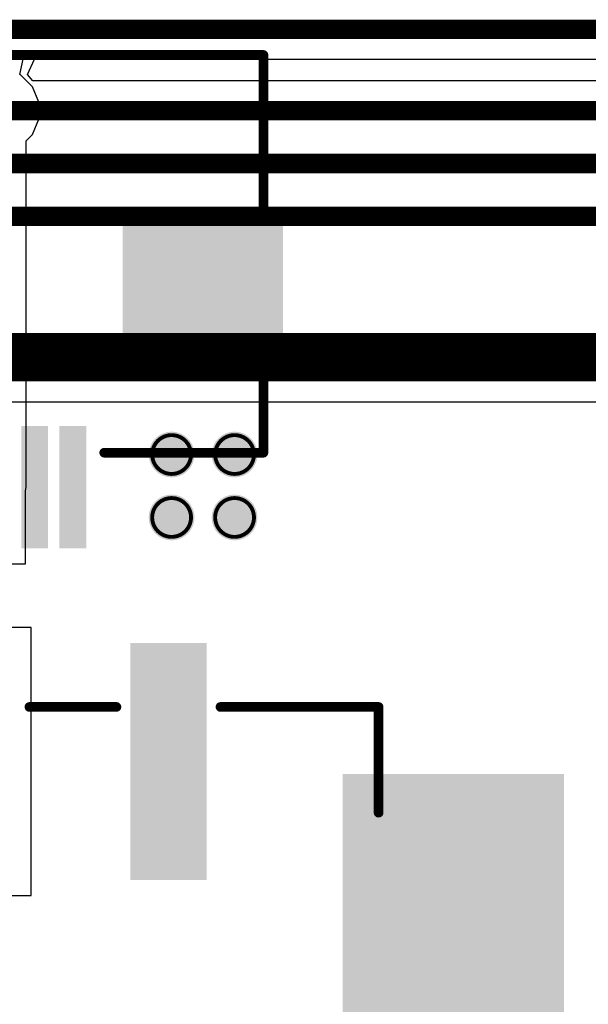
# Model space of a CAD drawing. Header units: inches. Extents: x -0.05 to 7.01, y -0.08 to 1.98.
# Tile 14 of 22: x 0.57 to 0.87, y 0.36 to 0.87. Entities that reach past the tile are written whole.
import ezdxf

# ---------------------------------------------------------------- set-up
doc = ezdxf.new("R2010")
doc.units = ezdxf.units.IN
doc.header["$MEASUREMENT"] = 0
for name, color, linetype in [('Board Outline', 216, 'Continuous'), ('Bottom Layer', 5, 'Continuous'), ('Drill Drawing', 1, 'Continuous'), ('Top Layer', 1, 'Continuous'), ('Top Overlay', 2, 'Continuous'), ('Top Paste', 8, 'Continuous'), ('Top Solder', 216, 'Continuous'), ('Via Holes', 16, 'Continuous')]:
    doc.layers.add(name, color=color, linetype=linetype)

# ---------------------------------------------------------------- blocks, each defined once
blk = doc.blocks.new('HX0_5_10P_XJH2_0_043_2')
at = {"layer": 'Top Layer'}
for points in [[(-0.0935, 0.08071), (-0.08366, 0.08071), (-0.08366, 0.02165), (-0.0935, 0.02165)], [(-0.07382, 0.08071), (-0.06398, 0.08071), (-0.06398, 0.02165), (-0.07382, 0.02165)], [(-0.05413, 0.08071), (-0.04429, 0.08071), (-0.04429, 0.02165), (-0.05413, 0.02165)], [(-0.03445, 0.08071), (-0.02461, 0.08071), (-0.02461, 0.02165), (-0.03445, 0.02165)], [(-0.01476, 0.08071), (-0.00492, 0.08071), (-0.00492, 0.02165), (-0.01476, 0.02165)], [(0.00492, 0.08071), (0.01476, 0.08071), (0.01476, 0.02165), (0.00492, 0.02165)], [(0.02461, 0.08071), (0.03445, 0.08071), (0.03445, 0.02165), (0.02461, 0.02165)], [(0.04429, 0.08071), (0.05413, 0.08071), (0.05413, 0.02165), (0.04429, 0.02165)], [(0.06398, 0.08071), (0.07382, 0.08071), (0.07382, 0.02165), (0.06398, 0.02165)], [(0.08366, 0.08071), (0.0935, 0.08071), (0.0935, 0.02165), (0.08366, 0.02165)], [(-0.19488, -0.01772), (-0.11614, -0.01772), (-0.11614, -0.08465), (-0.19488, -0.08465)], [(0.11614, -0.01772), (0.19488, -0.01772), (0.19488, -0.08465), (0.11614, -0.08465)]]:
    blk.add_hatch(color=1, dxfattribs=at).paths.add_polyline_path(points)
at = {"layer": 'Top Paste'}
for points in [[(-0.0935, 0.08071), (-0.08366, 0.08071), (-0.08366, 0.02165), (-0.0935, 0.02165)], [(-0.07382, 0.08071), (-0.06398, 0.08071), (-0.06398, 0.02165), (-0.07382, 0.02165)], [(-0.05413, 0.08071), (-0.04429, 0.08071), (-0.04429, 0.02165), (-0.05413, 0.02165)], [(-0.03445, 0.08071), (-0.02461, 0.08071), (-0.02461, 0.02165), (-0.03445, 0.02165)], [(-0.01476, 0.08071), (-0.00492, 0.08071), (-0.00492, 0.02165), (-0.01476, 0.02165)], [(0.00492, 0.08071), (0.01476, 0.08071), (0.01476, 0.02165), (0.00492, 0.02165)], [(0.02461, 0.08071), (0.03445, 0.08071), (0.03445, 0.02165), (0.02461, 0.02165)], [(0.04429, 0.08071), (0.05413, 0.08071), (0.05413, 0.02165), (0.04429, 0.02165)], [(0.06398, 0.08071), (0.07382, 0.08071), (0.07382, 0.02165), (0.06398, 0.02165)], [(0.08366, 0.08071), (0.0935, 0.08071), (0.0935, 0.02165), (0.08366, 0.02165)], [(-0.19488, -0.01772), (-0.11614, -0.01772), (-0.11614, -0.08465), (-0.19488, -0.08465)], [(0.11614, -0.01772), (0.19488, -0.01772), (0.19488, -0.08465), (0.11614, -0.08465)]]:
    blk.add_hatch(color=8, dxfattribs=at).paths.add_polyline_path(points)
at = {"layer": 'Top Solder'}
for points in [[(-0.0955, 0.08271), (-0.08166, 0.08271), (-0.08166, 0.01965), (-0.0955, 0.01965)], [(-0.07582, 0.08271), (-0.06198, 0.08271), (-0.06198, 0.01965), (-0.07582, 0.01965)], [(-0.05613, 0.08271), (-0.04229, 0.08271), (-0.04229, 0.01965), (-0.05613, 0.01965)], [(-0.03645, 0.08271), (-0.02261, 0.08271), (-0.02261, 0.01965), (-0.03645, 0.01965)], [(-0.01676, 0.08271), (-0.00292, 0.08271), (-0.00292, 0.01965), (-0.01676, 0.01965)], [(0.00292, 0.08271), (0.01676, 0.08271), (0.01676, 0.01965), (0.00292, 0.01965)], [(0.02261, 0.08271), (0.03645, 0.08271), (0.03645, 0.01965), (0.02261, 0.01965)], [(0.04229, 0.08271), (0.05613, 0.08271), (0.05613, 0.01965), (0.04229, 0.01965)], [(0.06198, 0.08271), (0.07582, 0.08271), (0.07582, 0.01965), (0.06198, 0.01965)], [(0.08166, 0.08271), (0.0955, 0.08271), (0.0955, 0.01965), (0.08166, 0.01965)], [(-0.19688, -0.01572), (-0.11414, -0.01572), (-0.11414, -0.08665), (-0.19688, -0.08665)], [(0.11414, -0.01572), (0.19688, -0.01572), (0.19688, -0.08665), (0.11414, -0.08665)]]:
    blk.add_hatch(color=216, dxfattribs=at).paths.add_polyline_path(points)
at = {"layer": 'Top Overlay'}
for points, const_width in [([(0.11614, 0.05718), (0.11014, 0.05118)], 0.01), ([(0.11614, 0.05718), (0.11614, 0.04518)], 0.01), ([(0.11614, 0.04518), (0.11014, 0.05118)], 0.01), ([(-0.10472, 0.03346), (-0.18673, 0.03346)], 0.005), ([(-0.18673, -0.00862), (-0.18673, 0.03346)], 0.005), ([(0.18673, 0.03346), (0.10457, 0.03346)], 0.005), ([(0.18673, 0.03346), (0.18673, -0.00862)], 0.005), ([(-0.18672, -0.09374), (-0.18672, -0.17154)], 0.005), ([(0.18672, -0.17154), (0.18672, -0.09374)], 0.005), ([(0.18672, -0.17154), (-0.18672, -0.17154)], 0.005)]:
    blk.add_lwpolyline(points, dxfattribs=dict(at, const_width=const_width))
for points, const_width in [([(0.11364, 0.05718, 1), (0.11864, 0.05718, 1)], 0.005), ([(0.11364, 0.05718, 1), (0.11864, 0.05718, 1)], 0.005), ([(0.10764, 0.05118, 1), (0.11264, 0.05118, 1)], 0.005), ([(0.10764, 0.05118, 1), (0.11264, 0.05118, 1)], 0.005), ([(0.11364, 0.04518, 1), (0.11864, 0.04518, 1)], 0.005), ([(0.11364, 0.04518, 1), (0.11864, 0.04518, 1)], 0.005), ([(-0.18798, 0.03346, 1), (-0.18548, 0.03346, 1)], 0.0025), ([(-0.18798, 0.03346, 1), (-0.18548, 0.03346, 1)], 0.0025), ([(-0.10597, 0.03346, 1), (-0.10347, 0.03346, 1)], 0.0025), ([(0.10332, 0.03346, 1), (0.10582, 0.03346, 1)], 0.0025), ([(0.18548, 0.03346, 1), (0.18798, 0.03346, 1)], 0.0025), ([(0.18548, 0.03346, 1), (0.18798, 0.03346, 1)], 0.0025), ([(-0.18798, -0.00862, 1), (-0.18548, -0.00862, 1)], 0.0025), ([(0.18548, -0.00862, 1), (0.18798, -0.00862, 1)], 0.0025), ([(-0.18797, -0.09374, 1), (-0.18547, -0.09374, 1)], 0.0025), ([(0.18547, -0.09374, 1), (0.18797, -0.09374, 1)], 0.0025), ([(-0.18797, -0.17154, 1), (-0.18547, -0.17154, 1)], 0.0025), ([(-0.18797, -0.17154, 1), (-0.18547, -0.17154, 1)], 0.0025), ([(0.18547, -0.17154, 1), (0.18797, -0.17154, 1)], 0.0025), ([(0.18547, -0.17154, 1), (0.18797, -0.17154, 1)], 0.0025)]:
    blk.add_lwpolyline(points, format="xyb", close=True, dxfattribs=dict(at, const_width=const_width))
blk = doc.blocks.new('USB_234_BCW_9')
at = {"layer": 'Top Layer'}
for points in [[(0.12008, 0.14567), (0.15551, 0.14567), (0.15551, 0.02756), (0.12008, 0.02756)], [(0.22958, 0.07818), (0.33958, 0.07818), (0.33958, -0.13835), (0.22958, -0.13835)]]:
    blk.add_hatch(color=1, dxfattribs=at).paths.add_polyline_path(points)
at = {"layer": 'Top Paste'}
for points in [[(0.12008, 0.14567), (0.15551, 0.14567), (0.15551, 0.02756), (0.12008, 0.02756)], [(0.22958, 0.07818), (0.33958, 0.07818), (0.33958, -0.13835), (0.22958, -0.13835)]]:
    blk.add_hatch(color=8, dxfattribs=at).paths.add_polyline_path(points)
at = {"layer": 'Top Solder'}
for points in [[(0.11808, 0.14767), (0.15751, 0.14767), (0.15751, 0.02556), (0.11808, 0.02556)], [(0.22758, 0.08018), (0.34158, 0.08018), (0.34158, -0.14035), (0.22758, -0.14035)]]:
    blk.add_hatch(color=216, dxfattribs=at).paths.add_polyline_path(points)
at = {"layer": 'Top Overlay', "const_width": 0.005}
for points in [[(0.06619, 0.11476), (0.11098, 0.11476)], [(0.16461, 0.11476), (0.24606, 0.11476)], [(0.16461, 0.11476), (0.2, 0.11476)], [(0.24606, 0.06028), (0.24606, 0.11476)]]:
    blk.add_lwpolyline(points, dxfattribs=at)
at = {"layer": 'Top Overlay', "const_width": 0.0025}
for points in [[(0.06494, 0.11476, 1), (0.06744, 0.11476, 1)], [(0.10973, 0.11476, 1), (0.11223, 0.11476, 1)], [(0.16336, 0.11476, 1), (0.16586, 0.11476, 1)], [(0.16336, 0.11476, 1), (0.16586, 0.11476, 1)], [(0.19875, 0.11476, 1), (0.20125, 0.11476, 1)], [(0.24481, 0.11476, 1), (0.24731, 0.11476, 1)], [(0.24481, 0.11476, 1), (0.24731, 0.11476, 1)], [(0.24481, 0.06028, 1), (0.24731, 0.06028, 1)]]:
    blk.add_lwpolyline(points, format="xyb", close=True, dxfattribs=at)

msp = doc.modelspace()

# ---------------------------------------------------------------- hatches: boundary and pattern name
at = {"layer": 'Bottom Layer'}
h = msp.add_hatch(color=5, dxfattribs=at)
edge = h.paths.add_edge_path()
edge.add_arc((0.65056, 0.647), 0.01181, 0, 360)
h = msp.add_hatch(color=5, dxfattribs=at)
edge = h.paths.add_edge_path()
edge.add_arc((0.683, 0.647), 0.01181, 0, 360)
h = msp.add_hatch(color=5, dxfattribs=at)
edge = h.paths.add_edge_path()
edge.add_arc((0.65056, 0.61456), 0.01181, 0, 360)
h = msp.add_hatch(color=5, dxfattribs=at)
edge = h.paths.add_edge_path()
edge.add_arc((0.683, 0.61456), 0.01181, 0, 360)
at = {"layer": 'Top Layer'}
h = msp.add_hatch(color=1, dxfattribs=at)
edge = h.paths.add_edge_path()
edge.add_arc((0.65056, 0.647), 0.01181, 0, 360)
h = msp.add_hatch(color=1, dxfattribs=at)
edge = h.paths.add_edge_path()
edge.add_arc((0.683, 0.647), 0.01181, 0, 360)
h = msp.add_hatch(color=1, dxfattribs=at)
edge = h.paths.add_edge_path()
edge.add_arc((0.65056, 0.61456), 0.01181, 0, 360)
h = msp.add_hatch(color=1, dxfattribs=at)
edge = h.paths.add_edge_path()
edge.add_arc((0.683, 0.61456), 0.01181, 0, 360)
at = {"layer": 'Via Holes'}
h = msp.add_hatch(color=7, dxfattribs=at)
edge = h.paths.add_edge_path()
edge.add_arc((0.65056, 0.647), 0.00591, 0, 360)
h = msp.add_hatch(color=7, dxfattribs=at)
edge = h.paths.add_edge_path()
edge.add_arc((0.683, 0.647), 0.00591, 0, 360)
h = msp.add_hatch(color=7, dxfattribs=at)
edge = h.paths.add_edge_path()
edge.add_arc((0.65056, 0.61456), 0.00591, 0, 360)
h = msp.add_hatch(color=7, dxfattribs=at)
edge = h.paths.add_edge_path()
edge.add_arc((0.683, 0.61456), 0.00591, 0, 360)

# ---------------------------------------------------------------- linework, layer by layer
at = {"layer": 'Board Outline', "const_width": 0.01}
msp.add_lwpolyline([(0, 0.86614), (1.77165, 0.86614)], dxfattribs=at)
at = {"layer": 'Bottom Layer'}
for p, q in [((0.57626, 0.84285), (0.5799, 0.85085)), ((0.5799, 0.85085), (1.75636, 0.85085)), ((0.57913, 0.83955), (0.57626, 0.84285)), ((1.5902, 0.83955), (0.57913, 0.83955)), ((0.4914, 0.67424), (0.90234, 0.67424))]:
    msp.add_line(p, q, dxfattribs=at)
for points, const_width in [([(0.56035, 0.82425), (1.5902, 0.82425)], 0.01), ([(0.531, 0.797), (1.06227, 0.797)], 0.01), ([(0.50265, 0.76975), (0.94187, 0.76975)], 0.01), ([(0.4914, 0.69718), (0.90234, 0.69718)], 0.025)]:
    msp.add_lwpolyline(points, dxfattribs=dict(at, const_width=const_width))
at = {"layer": 'Drill Drawing'}
for points, const_width in [([(0.66056, 0.647, 1), (0.64056, 0.647, 1)], 0.002), ([(0.693, 0.647, 1), (0.673, 0.647, 1)], 0.002), ([(0.64006, 0.647, 1), (0.64106, 0.647, 1)], 0.001), ([(0.66006, 0.647, 1), (0.66106, 0.647, 1)], 0.001), ([(0.6725, 0.647, 1), (0.6735, 0.647, 1)], 0.001), ([(0.6925, 0.647, 1), (0.6935, 0.647, 1)], 0.001), ([(0.66056, 0.61456, 1), (0.64056, 0.61456, 1)], 0.002), ([(0.693, 0.61456, 1), (0.673, 0.61456, 1)], 0.002), ([(0.64006, 0.61456, 1), (0.64106, 0.61456, 1)], 0.001), ([(0.66006, 0.61456, 1), (0.66106, 0.61456, 1)], 0.001), ([(0.6725, 0.61456, 1), (0.6735, 0.61456, 1)], 0.001), ([(0.6925, 0.61456, 1), (0.6935, 0.61456, 1)], 0.001)]:
    msp.add_lwpolyline(points, format="xyb", close=True, dxfattribs=dict(at, const_width=const_width))
at = {"layer": 'Top Layer'}
for p, q in [((0.57245, 0.84285), (0.57404, 0.85085)), ((0.57404, 0.85085), (1.75636, 0.85085)), ((0.57271, 0.84274), (0.57245, 0.84285)), ((0.57884, 0.83661), (0.57271, 0.84274)), ((0.58216, 0.82859), (0.57884, 0.83661)), ((0.58216, 0.81991), (0.58216, 0.82859)), ((0.57884, 0.8119), (0.58216, 0.81991)), ((0.57564, 0.8087), (0.57884, 0.8119)), ((0.57564, 0.63022), (0.57564, 0.8087)), ((0.57527, 0.62834), (0.57564, 0.63022)), ((0.57527, 0.59069), (0.57527, 0.62834)), ((0.54543, 0.59069), (0.57527, 0.59069)), ((0.57822, 0.55779), (0.52279, 0.55779)), ((0.57822, 0.41968), (0.57822, 0.55779)), ((0.54357, 0.41968), (0.57822, 0.41968))]:
    msp.add_line(p, q, dxfattribs=at)

# ---------------------------------------------------------------- block references
at = {"rotation": 180}
msp.add_blockref('HX0_5_10P_XJH2_0_043_2', (0.51114, 0.6814), dxfattribs=at)
msp.add_blockref('USB_234_BCW_9', (0.51114, 0.40212))

doc.saveas('drawing.dxf')
